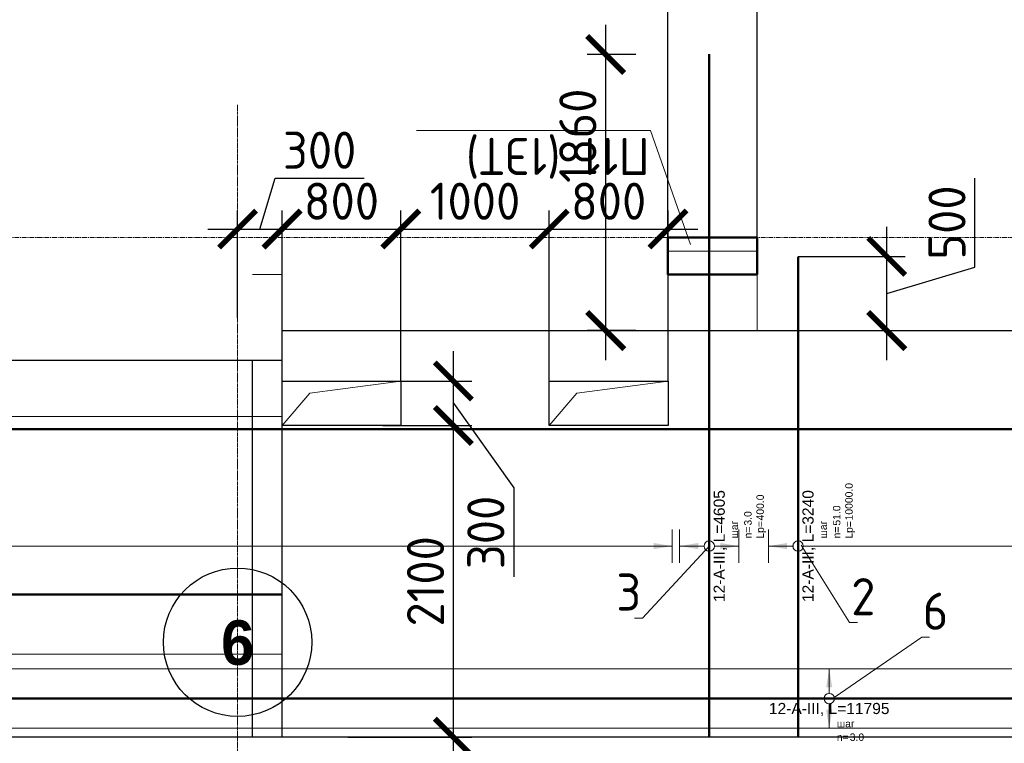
# Model space of a CAD drawing. Header units: millimetres. Extents: x 376598 to 1249954, y -318491 to -22134.
# Tile 234 of 256: x 624777 to 631411, y -31781 to -26905. Entities that reach past the tile are written whole.
import ezdxf
from ezdxf import colors
from ezdxf.entities.mleader import LeaderData, LeaderLine
from ezdxf.enums import TextEntityAlignment as Align
from ezdxf.math import Vec2, Vec3

# ---------------------------------------------------------------- set-up
doc = ezdxf.new("R2010")
doc.units = ezdxf.units.MM
doc.set_wipeout_variables(frame=1)
for name, pattern in [('______5', [1100, 800, -100, 100, -100]), ('________', [0]), ('ACAD_ISO02W100', [15, 12, -3]), ('осевая', [50.8, 31.75, -6.35, 6.35, -6.35])]:
    doc.linetypes.add(name, pattern=pattern)
for name, color, linetype, lineweight in [('Standard', 7, 'Continuous', 25), ('АрмСтер', 2, 'Continuous', 50), ('Конструкции 0.5', 5, 'Continuous', 50), ('Оси', 40, '______5', 18), ('подоснова', 151, 'Continuous', 5), ('РАЗМЕРЫ', 1, 'Continuous', 9)]:
    doc.layers.add(name, color=color, linetype=linetype, lineweight=lineweight)
doc.layers.add('АрмСтер_атрибуты', color=2, linetype='Continuous', lineweight=0, plot=False)
doc.styles.add('Century Gothic', font='GOTHIC.TTF')
doc.styles.add('GOST-2.304_Type-B', font='GOST_Common.ttf')
doc.styles.get("Standard").update_dxf_attribs({"font": 'arial.ttf'})
doc.styles.add('Аннотативный', font='arial.ttf')
doc.dimstyles.new('СПДС', dxfattribs={"dimscale": 100, "dimtxt": 2.5, "dimasz": 2.5, "dimexe": 1.25, "dimexo": 0, "dimtad": 1, "dimdec": 0, "dimtxsty": 'GOST-2.304_Type-B', "dimblk": 'ARCHTICK', "dimcen": 2.5, "dimdle": 2, "dimadec": 0, "dimazin": 2, "dimtfac": 0.75, "dimtdec": 0, "dimtmove": 1, "dimatfit": 3, "dimfxl": 1, "dimtolj": 1, "dimarcsym": 1})

# ---------------------------------------------------------------- blocks, each defined once
blk = doc.blocks.new('*U772')
at = {"layer": 'РАЗМЕРЫ'}
for p, q in [((112.5, 200), (-112.5, 200)), ((112.5, -200), (-112.5, -200))]:
    blk.add_line(p, q, dxfattribs=at)
at = {"layer": 'РАЗМЕРЫ', "ltscale": 15}
blk.add_line((0, -200), (0, 200), dxfattribs=at)
at = {"layer": 'РАЗМЕРЫ'}
for points in [[(0, 200), (20.9, 74.8), (-20.9, 74.8)], [(0, -200), (20.9, -74.8), (-20.9, -74.8)]]:
    blk.add_solid(points, dxfattribs=at)
at = {"layer": 'АрмСтер_атрибуты', "color": 215, "ltscale": 15, "style": 'Аннотативный'}
for s, p in [('шаг', (51.4, -194.2)), ('n=', (51.4, -285.1)), ('Lр=', (50.2, -367.8))]:
    blk.add_text(s, height=50, dxfattribs=at).set_placement(p)
at = {"layer": 'АрмСтер_атрибуты', "style": 'Аннотативный', "flags": 8}
blk.add_attdef('ПОЗ', (110, 29.6), '', height=75, dxfattribs=at)
at = {"layer": 'АрмСтер_атрибуты', "color": 215, "style": 'Аннотативный'}
for tag, p, flags in [('ШАГ', (190.9, -194.2), 10), ('КОЛ', (138, -285.1), 8), ('ШИРИНА', (172.9, -367.8), 8)]:
    blk.add_attdef(tag, p, '', height=50, dxfattribs=dict(at, flags=flags))
at = {"layer": 'АрмСтер_атрибуты', "flags": 9}
for tag, p in [('МАССА', (-2096, -410.5)), ('ОБОЗНАЧЕНИЕ', (-2096, -524.4))]:
    blk.add_attdef(tag, p, '', height=75, dxfattribs=at)
at = {"linetype": 'Continuous', "lineweight": 0}
blk.add_wipeout([(35, 0), (28.3, 20.6), (10.8, 33.3), (-10.8, 33.3), (-28.3, 20.6), (-35, 0), (-28.3, -20.6), (-10.8, -33.3), (10.8, -33.3), (28.3, -20.6)], dxfattribs=at)
at = {"color": 0, "linetype": 'ByBlock', "lineweight": -2, "ltscale": 100}
blk.add_line((-1290, 0), (3315, 0), dxfattribs=at)
at = {"layer": 'РАЗМЕРЫ'}
blk.add_circle((0, 0), 35, dxfattribs=at)
at = {"layer": 'АрмСтер_атрибуты', "style": 'Аннотативный', "flags": 8}
blk.add_attdef('НАИМЕНОВАНИЕ', text='', height=75, dxfattribs=at).set_placement((0, -29.3), align=Align.TOP_CENTER)
blk = doc.blocks.new('*U107')
at = {"layer": 'РАЗМЕРЫ', "ltscale": 15}
blk.add_line((0, -6800), (0, 200), dxfattribs=at)
at = {"layer": 'РАЗМЕРЫ'}
blk.add_line((112.5, -6800), (-112.5, -6800), dxfattribs=at)
blk.add_solid([(0, -6800), (20.9, -6674.8), (-20.9, -6674.8)], dxfattribs=at)
at = {"layer": 'АрмСтер_атрибуты', "style": 'Аннотативный', "flags": 8}
blk.add_attdef('ПОЗ', (110, 29.6), '', height=75, dxfattribs=at)
blk.add_attdef('НАИМЕНОВАНИЕ', text='', height=75, dxfattribs=at).set_placement((0, -29.3), align=Align.TOP_CENTER)
at = {"layer": 'АрмСтер_атрибуты', "color": 215, "style": 'Аннотативный'}
for tag, p, flags in [('ШАГ', (190.9, -194.2), 10), ('КОЛ', (138, -285.1), 8), ('ШИРИНА', (172.9, -367.8), 8)]:
    blk.add_attdef(tag, p, '', height=50, dxfattribs=dict(at, flags=flags))
at = {"layer": 'АрмСтер_атрибуты', "flags": 9}
for tag, p in [('МАССА', (-2096, -410.5)), ('ОБОЗНАЧЕНИЕ', (-2096, -524.4))]:
    blk.add_attdef(tag, p, '', height=75, dxfattribs=at)
blk = doc.blocks.new('*U108')
at = {"layer": 'РАЗМЕРЫ'}
blk.add_line((112.5, 200), (-112.5, 200), dxfattribs=at)
at = {"layer": 'РАЗМЕРЫ', "ltscale": 15}
blk.add_line((0, -9800), (0, 200), dxfattribs=at)
at = {"layer": 'РАЗМЕРЫ'}
blk.add_solid([(0, 200), (20.9, 74.8), (-20.9, 74.8)], dxfattribs=at)
at = {"layer": 'АрмСтер_атрибуты', "color": 215, "ltscale": 15, "style": 'Аннотативный'}
for s, p in [('шаг', (51.4, -194.2)), ('n=', (51.4, -285.1)), ('Lр=', (50.2, -367.8))]:
    blk.add_text(s, height=50, dxfattribs=at).set_placement(p)
at = {"layer": 'АрмСтер_атрибуты', "style": 'Аннотативный', "flags": 8}
blk.add_attdef('ПОЗ', (110, 29.6), '', height=75, dxfattribs=at)
at = {"layer": 'АрмСтер_атрибуты', "color": 215, "style": 'Аннотативный'}
for tag, p, flags in [('ШАГ', (190.9, -194.2), 10), ('КОЛ', (138, -285.1), 8), ('ШИРИНА', (172.9, -367.8), 8)]:
    blk.add_attdef(tag, p, '', height=50, dxfattribs=dict(at, flags=flags))
at = {"layer": 'АрмСтер_атрибуты', "flags": 9}
for tag, p in [('МАССА', (-2096, -410.5)), ('ОБОЗНАЧЕНИЕ', (-2096, -524.4))]:
    blk.add_attdef(tag, p, '', height=75, dxfattribs=at)
at = {"linetype": 'Continuous', "lineweight": 0}
blk.add_wipeout([(35, 0), (28.3, 20.6), (10.8, 33.3), (-10.8, 33.3), (-28.3, 20.6), (-35, 0), (-28.3, -20.6), (-10.8, -33.3), (10.8, -33.3), (28.3, -20.6)], dxfattribs=at)
at = {"color": 0, "linetype": 'ByBlock', "lineweight": -2, "ltscale": 100}
blk.add_line((-1290, 0), (1950, 0), dxfattribs=at)
at = {"layer": 'РАЗМЕРЫ'}
blk.add_circle((0, 0), 35, dxfattribs=at)
at = {"layer": 'АрмСтер_атрибуты', "style": 'Аннотативный', "flags": 8}
blk.add_attdef('НАИМЕНОВАНИЕ', text='', height=75, dxfattribs=at).set_placement((0, -29.3), align=Align.TOP_CENTER)
blk = doc.blocks.new('*U151')
at = {"color": 0, "linetype": 'ByBlock', "lineweight": -2, "ltscale": 100}
blk.add_line((-4765, 0), (42535, 0), dxfattribs=at)
at = {"layer": 'АрмСтер_атрибуты', "flags": 9}
for tag, p in [('МАССА', (5724, 4389.5)), ('ОБОЗНАЧЕНИЕ', (5724, 4275.6))]:
    blk.add_attdef(tag, p, '', height=75, dxfattribs=at)
at = {"layer": 'АрмСтер_атрибуты', "style": 'Аннотативный', "flags": 8}
blk.add_attdef('ПОЗ', (110, 29.6), '', height=75, dxfattribs=at)
blk.add_attdef('НАИМЕНОВАНИЕ', text='', height=75, dxfattribs=at).set_placement((0, -29.3), align=Align.TOP_CENTER)
at = {"layer": 'АрмСтер_атрибуты', "color": 215, "style": 'Аннотативный'}
for tag, p, flags in [('ШАГ', (190.9, -194.2), 10), ('КОЛ', (138, -285.1), 8), ('ШИРИНА', (172.9, -367.8), 8)]:
    blk.add_attdef(tag, p, '', height=50, dxfattribs=dict(at, flags=flags))
blk = doc.blocks.new('*U148')
at = {"layer": 'РАЗМЕРЫ'}
for p, q in [((112.5, 200), (-112.5, 200)), ((112.5, -200), (-112.5, -200))]:
    blk.add_line(p, q, dxfattribs=at)
at = {"layer": 'РАЗМЕРЫ', "ltscale": 15}
blk.add_line((0, -200), (0, 200), dxfattribs=at)
at = {"layer": 'РАЗМЕРЫ'}
for points in [[(0, 200), (20.9, 74.8), (-20.9, 74.8)], [(0, -200), (20.9, -74.8), (-20.9, -74.8)]]:
    blk.add_solid(points, dxfattribs=at)
at = {"layer": 'АрмСтер_атрибуты', "color": 215, "ltscale": 15, "style": 'Аннотативный'}
for s, p in [('шаг', (51.4, -194.2)), ('n=', (51.4, -285.1))]:
    blk.add_text(s, height=50, dxfattribs=at).set_placement(p)
at = {"layer": 'АрмСтер_атрибуты', "flags": 9}
for tag, p in [('МАССА', (3805.8, 4789.5)), ('ОБОЗНАЧЕНИЕ', (3805.8, 4675.6))]:
    blk.add_attdef(tag, p, '', height=75, dxfattribs=at)
at = {"layer": 'АрмСтер_атрибуты', "style": 'Аннотативный', "flags": 8}
blk.add_attdef('ПОЗ', (110, 29.6), '', height=75, dxfattribs=at)
at = {"layer": 'АрмСтер_атрибуты', "color": 215, "style": 'Аннотативный'}
for tag, p, flags in [('ШАГ', (190.9, -194.2), 10), ('КОЛ', (138, -285.1), 8), ('ШИРИНА', (172.9, -367.8), 8)]:
    blk.add_attdef(tag, p, '', height=50, dxfattribs=dict(at, flags=flags))
at = {"linetype": 'Continuous', "lineweight": 0}
blk.add_wipeout([(35, 0), (28.3, 20.6), (10.8, 33.3), (-10.8, 33.3), (-28.3, 20.6), (-35, 0), (-28.3, -20.6), (-10.8, -33.3), (10.8, -33.3), (28.3, -20.6)], dxfattribs=at)
at = {"color": 0, "linetype": 'ByBlock', "lineweight": -2, "ltscale": 100}
blk.add_line((-6683.2, 0), (5111.8, 0), dxfattribs=at)
at = {"layer": 'РАЗМЕРЫ'}
blk.add_circle((0, 0), 35, dxfattribs=at)
at = {"layer": 'АрмСтер_атрибуты', "style": 'Аннотативный', "flags": 8}
blk.add_attdef('НАИМЕНОВАНИЕ', text='', height=75, dxfattribs=at).set_placement((0, -29.3), align=Align.TOP_CENTER)
blk = doc.blocks.new('_None')
blk = doc.blocks.new('*U769')
at = {"color": 0, "linetype": 'ByBlock', "lineweight": -2, "ltscale": 100}
blk.add_line((-7419.2, 0), (6395.8, 0), dxfattribs=at)
at = {"layer": 'АрмСтер_атрибуты', "flags": 9}
for tag, p in [('МАССА', (10369.8, 5389.5)), ('ОБОЗНАЧЕНИЕ', (10369.8, 5275.6))]:
    blk.add_attdef(tag, p, '', height=75, dxfattribs=at)
at = {"layer": 'АрмСтер_атрибуты', "style": 'Аннотативный', "flags": 8}
blk.add_attdef('ПОЗ', (110, 29.6), '', height=75, dxfattribs=at)
blk.add_attdef('НАИМЕНОВАНИЕ', text='', height=75, dxfattribs=at).set_placement((0, -29.3), align=Align.TOP_CENTER)
at = {"layer": 'АрмСтер_атрибуты', "color": 215, "style": 'Аннотативный'}
for tag, p, flags in [('ШАГ', (190.9, -194.2), 10), ('КОЛ', (138, -285.1), 8), ('ШИРИНА', (172.9, -367.8), 8)]:
    blk.add_attdef(tag, p, '', height=50, dxfattribs=dict(at, flags=flags))
blk = doc.blocks.new('_ArchTick')
at = {"color": 0, "linetype": 'ByBlock', "const_width": 0.15}
blk.add_lwpolyline([(-0.5, -0.5), (0.5, 0.5)], dxfattribs=at)
blk = doc.blocks.new('*D2168')
at = {"layer": 'DEFPOINTS', "color": 0, "lineweight": 0, "transparency": 16777216}
for p in [(630021, -28499.9), (630618.3, -28499.9), (630139.2, -28999.5)]:
    blk.add_point(p, dxfattribs=at)
at = {"layer": 'РАЗМЕРЫ', "color": 0, "lineweight": -2, "transparency": 16777216}
for p, q in [((631212, -28571.5), (631212, -27971.5)), ((630618.3, -29199.5), (630618.3, -28299.9)), ((630021, -28499.9), (630743.3, -28499.9)), ((630618.3, -28749.7), (631212, -28571.5)), ((630139.2, -28999.5), (630743.3, -28999.5))]:
    blk.add_line(p, q, dxfattribs=at)
at = {"layer": 'РАЗМЕРЫ', "color": 0, "lineweight": -2, "transparency": 16777216, "xscale": 250, "yscale": 250, "zscale": 250}
for p, rotation in [((630618.3, -28499.9), 90), ((630618.3, -28999.5), 270)]:
    blk.add_blockref('_ArchTick', p, dxfattribs=dict(at, rotation=rotation))
at = {"layer": 'РАЗМЕРЫ', "color": 0, "lineweight": 0, "transparency": 16777216, "insert": (631024.5, -28271.5), "char_height": 250, "attachment_point": 5, "rotation": 90, "style": 'GOST-2.304_Type-B'}
blk.add_mtext('\\A1;500', dxfattribs=at)
blk = doc.blocks.new('*D2172')
at = {"layer": 'DEFPOINTS', "color": 0, "lineweight": 0, "transparency": 16777216}
for p in [(628724.9, -27139.4), (628928.2, -27139.4), (628928.2, -28999.5)]:
    blk.add_point(p, dxfattribs=at)
at = {"layer": 'РАЗМЕРЫ', "color": 0, "lineweight": -2, "transparency": 16777216}
for p, q in [((628724.9, -29199.5), (628724.9, -26939.4)), ((628928.2, -27139.4), (628599.9, -27139.4)), ((628928.2, -28999.5), (628599.9, -28999.5))]:
    blk.add_line(p, q, dxfattribs=at)
at = {"layer": 'РАЗМЕРЫ', "color": 0, "lineweight": -2, "transparency": 16777216, "xscale": 250, "yscale": 250, "zscale": 250}
for p, rotation in [((628724.9, -27139.4), 90), ((628724.9, -28999.5), 270)]:
    blk.add_blockref('_ArchTick', p, dxfattribs=dict(at, rotation=rotation))
at = {"layer": 'РАЗМЕРЫ', "color": 0, "lineweight": 0, "transparency": 16777216, "insert": (628537.4, -27686.9), "char_height": 250, "attachment_point": 5, "rotation": 90, "style": 'GOST-2.304_Type-B'}
blk.add_mtext('\\A1;1860', dxfattribs=at)
blk = doc.blocks.new('*D2639')
at = {"layer": 'DEFPOINTS', "color": 0, "lineweight": 0, "transparency": 16777216}
for p in [(629144.7, -26655.9), (622445, -28465.3), (629144.7, -28465.3)]:
    blk.add_point(p, dxfattribs=at)
at = {"layer": 'РАЗМЕРЫ', "color": 0, "lineweight": -2, "transparency": 16777216}
for p, q in [((622445, -28465.3), (622445, -26530.9)), ((629144.7, -28465.3), (629144.7, -26530.9)), ((622245, -26655.9), (629344.7, -26655.9))]:
    blk.add_line(p, q, dxfattribs=at)
at = {"layer": 'РАЗМЕРЫ', "color": 0, "lineweight": -2, "transparency": 16777216, "xscale": 250, "yscale": 250, "zscale": 250, "rotation": 180}
blk.add_blockref('_ArchTick', (622445, -26655.9), dxfattribs=at)
at = {"layer": 'РАЗМЕРЫ', "color": 0, "lineweight": -2, "transparency": 16777216, "xscale": 250, "yscale": 250, "zscale": 250}
blk.add_blockref('_ArchTick', (629144.7, -26655.9), dxfattribs=at)
at = {"layer": 'РАЗМЕРЫ', "color": 0, "lineweight": 0, "transparency": 16777216, "insert": (625794.8, -26468.4), "char_height": 250, "attachment_point": 5, "style": 'GOST-2.304_Type-B'}
blk.add_mtext('\\A1;6700', dxfattribs=at)
blk = doc.blocks.new('*D2640')
at = {"layer": 'DEFPOINTS', "color": 0, "lineweight": 0, "transparency": 16777216}
for p in [(629744.7, -26655.9), (629144.7, -28465.3), (629744.7, -28465.3)]:
    blk.add_point(p, dxfattribs=at)
at = {"layer": 'РАЗМЕРЫ', "color": 0, "lineweight": -2, "transparency": 16777216}
for p, q in [((629444.7, -26655.9), (629547.8, -26312.1)), ((629547.8, -26312.1), (630147.8, -26312.1)), ((629144.7, -28465.3), (629144.7, -26530.9)), ((629744.7, -28465.3), (629744.7, -26530.9)), ((628944.7, -26655.9), (629944.7, -26655.9))]:
    blk.add_line(p, q, dxfattribs=at)
at = {"layer": 'РАЗМЕРЫ', "color": 0, "lineweight": -2, "transparency": 16777216, "xscale": 250, "yscale": 250, "zscale": 250, "rotation": 180}
blk.add_blockref('_ArchTick', (629144.7, -26655.9), dxfattribs=at)
at = {"layer": 'РАЗМЕРЫ', "color": 0, "lineweight": -2, "transparency": 16777216, "xscale": 250, "yscale": 250, "zscale": 250}
blk.add_blockref('_ArchTick', (629744.7, -26655.9), dxfattribs=at)
at = {"layer": 'РАЗМЕРЫ', "color": 0, "lineweight": 0, "transparency": 16777216, "insert": (629847.8, -26124.6), "char_height": 250, "attachment_point": 5, "style": 'GOST-2.304_Type-B'}
blk.add_mtext('\\A1;600', dxfattribs=at)
blk = doc.blocks.new('*D2641')
at = {"layer": 'DEFPOINTS', "color": 0, "lineweight": 0, "transparency": 16777216}
for p in [(639994.6, -26655.9), (639994.6, -28445.3), (629744.7, -28465.3)]:
    blk.add_point(p, dxfattribs=at)
at = {"layer": 'РАЗМЕРЫ', "color": 0, "lineweight": -2, "transparency": 16777216}
for p, q in [((629744.7, -28465.3), (629744.7, -26530.9)), ((639994.6, -28445.3), (639994.6, -26530.9)), ((629544.7, -26655.9), (640194.6, -26655.9))]:
    blk.add_line(p, q, dxfattribs=at)
at = {"layer": 'РАЗМЕРЫ', "color": 0, "lineweight": -2, "transparency": 16777216, "xscale": 250, "yscale": 250, "zscale": 250, "rotation": 180}
blk.add_blockref('_ArchTick', (629744.7, -26655.9), dxfattribs=at)
at = {"layer": 'РАЗМЕРЫ', "color": 0, "lineweight": -2, "transparency": 16777216, "xscale": 250, "yscale": 250, "zscale": 250}
blk.add_blockref('_ArchTick', (639994.6, -26655.9), dxfattribs=at)
at = {"layer": 'РАЗМЕРЫ', "color": 0, "lineweight": 0, "transparency": 16777216, "insert": (634869.6, -26468.4), "char_height": 250, "attachment_point": 5, "style": 'GOST-2.304_Type-B'}
blk.add_mtext('\\A1;10250', dxfattribs=at)
blk = doc.blocks.new('*D2658')
at = {"layer": 'DEFPOINTS', "color": 0, "lineweight": 0, "transparency": 16777216}
for p in [(626544.8, -28315.5), (626244.8, -28913.5), (626544.8, -29339.5)]:
    blk.add_point(p, dxfattribs=at)
at = {"layer": 'РАЗМЕРЫ', "color": 0, "lineweight": -2, "transparency": 16777216}
for p, q in [((626394.8, -28315.5), (626497.9, -27971.8)), ((626497.9, -27971.8), (627097.9, -27971.8)), ((626244.8, -28913.5), (626244.8, -28190.5)), ((626544.8, -29339.5), (626544.8, -28190.5)), ((626044.8, -28315.5), (626744.8, -28315.5))]:
    blk.add_line(p, q, dxfattribs=at)
at = {"layer": 'РАЗМЕРЫ', "color": 0, "lineweight": -2, "transparency": 16777216, "xscale": 250, "yscale": 250, "zscale": 250, "rotation": 180}
blk.add_blockref('_ArchTick', (626244.8, -28315.5), dxfattribs=at)
at = {"layer": 'РАЗМЕРЫ', "color": 0, "lineweight": -2, "transparency": 16777216, "xscale": 250, "yscale": 250, "zscale": 250}
blk.add_blockref('_ArchTick', (626544.8, -28315.5), dxfattribs=at)
at = {"layer": 'РАЗМЕРЫ', "color": 0, "lineweight": 0, "transparency": 16777216, "insert": (626797.9, -27784.3), "char_height": 250, "attachment_point": 5, "style": 'GOST-2.304_Type-B'}
blk.add_mtext('\\A1;300', dxfattribs=at)
blk = doc.blocks.new('*D2659')
at = {"layer": 'DEFPOINTS', "color": 0, "lineweight": 0, "transparency": 16777216}
for p in [(627344.8, -28315.5), (626544.8, -29339.5), (627344.8, -29339.5)]:
    blk.add_point(p, dxfattribs=at)
at = {"layer": 'РАЗМЕРЫ', "color": 0, "lineweight": -2, "transparency": 16777216}
for p, q in [((626544.8, -29339.5), (626544.8, -28190.5)), ((627344.8, -29339.5), (627344.8, -28190.5)), ((626344.8, -28315.5), (627544.8, -28315.5))]:
    blk.add_line(p, q, dxfattribs=at)
at = {"layer": 'РАЗМЕРЫ', "color": 0, "lineweight": -2, "transparency": 16777216, "xscale": 250, "yscale": 250, "zscale": 250, "rotation": 180}
blk.add_blockref('_ArchTick', (626544.8, -28315.5), dxfattribs=at)
at = {"layer": 'РАЗМЕРЫ', "color": 0, "lineweight": -2, "transparency": 16777216, "xscale": 250, "yscale": 250, "zscale": 250}
blk.add_blockref('_ArchTick', (627344.8, -28315.5), dxfattribs=at)
at = {"layer": 'РАЗМЕРЫ', "color": 0, "lineweight": 0, "transparency": 16777216, "insert": (626944.8, -28128), "char_height": 250, "attachment_point": 5, "style": 'GOST-2.304_Type-B'}
blk.add_mtext('\\A1;800', dxfattribs=at)
blk = doc.blocks.new('*D2660')
at = {"layer": 'DEFPOINTS', "color": 0, "lineweight": 0, "transparency": 16777216}
for p in [(628344.8, -28315.5), (627344.8, -29339.5), (628344.8, -29339.5)]:
    blk.add_point(p, dxfattribs=at)
at = {"layer": 'РАЗМЕРЫ', "color": 0, "lineweight": -2, "transparency": 16777216}
for p, q in [((627344.8, -29339.5), (627344.8, -28190.5)), ((628344.8, -29339.5), (628344.8, -28190.5)), ((627144.8, -28315.5), (628544.8, -28315.5))]:
    blk.add_line(p, q, dxfattribs=at)
at = {"layer": 'РАЗМЕРЫ', "color": 0, "lineweight": -2, "transparency": 16777216, "xscale": 250, "yscale": 250, "zscale": 250, "rotation": 180}
blk.add_blockref('_ArchTick', (627344.8, -28315.5), dxfattribs=at)
at = {"layer": 'РАЗМЕРЫ', "color": 0, "lineweight": -2, "transparency": 16777216, "xscale": 250, "yscale": 250, "zscale": 250}
blk.add_blockref('_ArchTick', (628344.8, -28315.5), dxfattribs=at)
at = {"layer": 'РАЗМЕРЫ', "color": 0, "lineweight": 0, "transparency": 16777216, "insert": (627844.8, -28128), "char_height": 250, "attachment_point": 5, "style": 'GOST-2.304_Type-B'}
blk.add_mtext('\\A1;1000', dxfattribs=at)
blk = doc.blocks.new('*D2661')
at = {"layer": 'DEFPOINTS', "color": 0, "lineweight": 0, "transparency": 16777216}
for p in [(629144.8, -28315.5), (628344.8, -29339.5), (629144.8, -29339.5)]:
    blk.add_point(p, dxfattribs=at)
at = {"layer": 'РАЗМЕРЫ', "color": 0, "lineweight": -2, "transparency": 16777216}
for p, q in [((628344.8, -29339.5), (628344.8, -28190.5)), ((629144.8, -29339.5), (629144.8, -28190.5)), ((628144.8, -28315.5), (629344.8, -28315.5))]:
    blk.add_line(p, q, dxfattribs=at)
at = {"layer": 'РАЗМЕРЫ', "color": 0, "lineweight": -2, "transparency": 16777216, "xscale": 250, "yscale": 250, "zscale": 250, "rotation": 180}
blk.add_blockref('_ArchTick', (628344.8, -28315.5), dxfattribs=at)
at = {"layer": 'РАЗМЕРЫ', "color": 0, "lineweight": -2, "transparency": 16777216, "xscale": 250, "yscale": 250, "zscale": 250}
blk.add_blockref('_ArchTick', (629144.8, -28315.5), dxfattribs=at)
at = {"layer": 'РАЗМЕРЫ', "color": 0, "lineweight": 0, "transparency": 16777216, "insert": (628744.8, -28128), "char_height": 250, "attachment_point": 5, "style": 'GOST-2.304_Type-B'}
blk.add_mtext('\\A1;800', dxfattribs=at)
blk = doc.blocks.new('*D2662')
at = {"layer": 'DEFPOINTS', "color": 0, "lineweight": 0, "transparency": 16777216}
for p in [(627224.4, -29639.5), (627698.7, -29639.5), (626986.9, -31739.5)]:
    blk.add_point(p, dxfattribs=at)
at = {"layer": 'РАЗМЕРЫ', "color": 0, "lineweight": -2, "transparency": 16777216}
for p, q in [((627698.7, -31939.5), (627698.7, -29439.5)), ((627224.4, -29639.5), (627823.7, -29639.5)), ((626986.9, -31739.5), (627823.7, -31739.5))]:
    blk.add_line(p, q, dxfattribs=at)
at = {"layer": 'РАЗМЕРЫ', "color": 0, "lineweight": -2, "transparency": 16777216, "xscale": 250, "yscale": 250, "zscale": 250}
for p, rotation in [((627698.7, -29639.5), 90), ((627698.7, -31739.5), 270)]:
    blk.add_blockref('_ArchTick', p, dxfattribs=dict(at, rotation=rotation))
at = {"layer": 'РАЗМЕРЫ', "color": 0, "lineweight": 0, "transparency": 16777216, "insert": (627511.2, -30689.5), "char_height": 250, "attachment_point": 5, "rotation": 90, "style": 'GOST-2.304_Type-B'}
blk.add_mtext('\\A1;2100', dxfattribs=at)
blk = doc.blocks.new('*D2355')
at = {"layer": 'DEFPOINTS', "color": 0, "lineweight": 0, "transparency": 16777216}
for p in [(627344.8, -29339.5), (627698.7, -29339.5), (627524, -29639.5)]:
    blk.add_point(p, dxfattribs=at)
at = {"layer": 'РАЗМЕРЫ', "color": 0, "lineweight": -2, "transparency": 16777216}
for p, q in [((627698.7, -29839.5), (627698.7, -29139.5)), ((627344.8, -29339.5), (627823.7, -29339.5)), ((627698.7, -29489.5), (628105, -30059.7)), ((627524, -29639.5), (627823.7, -29639.5)), ((628105, -30059.7), (628105, -30659.7))]:
    blk.add_line(p, q, dxfattribs=at)
at = {"layer": 'РАЗМЕРЫ', "color": 0, "lineweight": -2, "transparency": 16777216, "xscale": 250, "yscale": 250, "zscale": 250}
for p, rotation in [((627698.7, -29339.5), 90), ((627698.7, -29639.5), 270)]:
    blk.add_blockref('_ArchTick', p, dxfattribs=dict(at, rotation=rotation))
at = {"layer": 'РАЗМЕРЫ', "color": 0, "lineweight": 0, "transparency": 16777216, "insert": (627917.5, -30359.7), "char_height": 250, "attachment_point": 5, "rotation": 90, "style": 'GOST-2.304_Type-B'}
blk.add_mtext('\\A1;300', dxfattribs=at)
blk = doc.blocks.new('NSY101')
at = {"color": 0, "linetype": 'ByBlock', "lineweight": -2}
blk.add_circle((0, 0), 50, dxfattribs=at)
blk = doc.blocks.new('попрап')
at = {"layer": 'Конструкции 0.5', "color": 252, "lineweight": 20, "true_color": 0x939598}
blk.add_line((450842.7, 67159.9, -4157.4), (450642.7, 67159.9, -4157.4), dxfattribs=at)
at = {"layer": 'Конструкции 0.5', "elevation": -4157.4}
blk.add_lwpolyline([(447442.7, 67159.9), (448042.7, 67159.9), (448042.7, 66909.9), (447442.7, 66909.9)], close=True, dxfattribs=at)
at = {"layer": 'Оси', "color": 16, "linetype": 'осевая', "lineweight": 0, "transparency": 33554687}
blk.add_line((417464.3, 66909.9, -4157.4), (473760.9, 66909.9, -4157.4), dxfattribs=at)
at = {"layer": 'Оси', "color": 16, "linetype": 'Continuous', "lineweight": 25, "transparency": 33554687, "xscale": 9.999999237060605, "yscale": 9.999999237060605, "zscale": 9.999999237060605}
blk.add_blockref('NSY101', (450942.4, 69637.3, -4157.4), dxfattribs=at)
at = {"layer": 'Оси', "color": 16, "linetype": 'Continuous', "lineweight": 25, "transparency": 33554687, "insert": (450942.4, 69637.3, -4157.4), "char_height": 300, "width": 385, "attachment_point": 5, "style": 'Century Gothic'}
blk.add_mtext('\\A1;{\\fCentury Gothic|i0|b1;\\H300.000000;\\W1.000000;\\C16;9}\\P', dxfattribs=at)
at = {"layer": 'подоснова', "color": 5, "ltscale": 0.3}
ml = blk.add_multileader_mtext('Standard', dxfattribs=at)
ml.set_content('П11 (1ЭТ)', color=5, style='GOST-2.304_Type-B')
ml.set_leader_properties(color=256, linetype='ByLayer', lineweight=15)
ml.set_arrow_properties(name='NONE')
ml.build(insert=Vec2(0, 0))
ml.multileader.update_dxf_attribs({"text_left_attachment_type": 6, "text_right_attachment_type": 6, "dogleg_length": 0.1, "arrow_head_size": 18})
ctx = ml.context
ctx.base_point, ctx.char_height, ctx.arrow_head_size, ctx.landing_gap_size, ctx.plane_origin = Vec3(448159.6, 66188, -1417.4), 250, 18, 20, Vec3(440554.1, 68615.6, -1417.4)
ctx.left_attachment, ctx.right_attachment, ctx.text_align_type = 6, 6, 1
notes = []
notes.append((ctx, [(0, (1, 1, 0), (448159.5, 66188, -1417.4), (1, 0), 0.1, [(0, [(447891.8, 66957.6, -1417.4)], 0, [])])]))
ctx.mtext.insert, ctx.mtext.alignment, ctx.mtext.flow_direction = Vec3(448784.9, 66488, -1417.4), 2, 5
for ctx, leaders in notes:
    for number, flags, end, landing, length, lines in leaders:
        leader = LeaderData()
        leader.index, (leader.has_last_leader_line, leader.has_dogleg_vector, leader.attachment_direction) = number, flags
        leader.last_leader_point, leader.dogleg_vector, leader.dogleg_length = Vec3(end), Vec3(landing), length
        for number, points, colour, breaks in lines:
            line = LeaderLine()
            line.index, line.vertices, line.color, line.breaks = number, Vec3.list(points), colors.encode_raw_color(colour), breaks
            leader.lines.append(line)
        ctx.leaders.append(leader)

msp = doc.modelspace()

# ---------------------------------------------------------------- linework, layer by layer
at = {"color": 7, "linetype": '________', "lineweight": 25, "transparency": 33554687}
for p, q in [((626544.8, -31739.5), (626544.8, -28999.5)), ((626344.8, -31739.5), (626344.8, -29199.5))]:
    msp.add_line(p, q, dxfattribs=at)
at = {"color": 8, "lineweight": 0, "true_color": 0x787a7d}
msp.add_lwpolyline([(629744.7, -28999.5), (629144.7, -28999.5), (629144.7, -28465.3), (629744.7, -28465.3)], close=True, dxfattribs=at)
at = {"layer": 'Standard', "color": 7, "linetype": 'Continuous', "lineweight": 25, "transparency": 33554687}
for p, q in [((626544.8, -28999.5), (636794.6, -28999.5)), ((653669.7, -31739.5), (605994.8, -31739.5))]:
    msp.add_line(p, q, dxfattribs=at)
at = {"layer": 'Оси', "color": 16, "linetype": 'осевая', "lineweight": 0, "ltscale": 0.5, "transparency": 33554687}
msp.add_line((626244.8, -27477.9), (626244.8, -34061.4), dxfattribs=at)

# ---------------------------------------------------------------- next in the draw order: block references
at = {"layer": 'АрмСтер', "ltscale": 15}
ref = msp.add_blockref('*U772', (629422.8, -30451.9), dxfattribs=dict(at, rotation=90))
ref.add_attrib('НАИМЕНОВАНИЕ', '12-A-III, L=4605', dxfattribs={"layer": 'АрмСтер_атрибуты', "height": 75, "rotation": 90, "style": 'Аннотативный', "flags": 8}).set_placement((629452.2, -30451.9), align=Align.TOP_CENTER)
ref.add_attrib('КОЛ', '3.0', (629708, -30313.8), dxfattribs={"layer": 'АрмСтер_атрибуты', "color": 215, "height": 50, "rotation": 90, "style": 'Аннотативный', "flags": 8})
ref.add_attrib('ШИРИНА', '400.0', (629790.6, -30279), dxfattribs={"layer": 'АрмСтер_атрибуты', "color": 215, "height": 50, "rotation": 90, "style": 'Аннотативный', "flags": 8})
at = {"layer": 'АрмСтер', "ltscale": 15, "rotation": 90}
msp.add_blockref('*U107', (622373.1, -30451.9), dxfattribs=at)

# ---------------------------------------------------------------- next in the draw order: block references
at = {"layer": 'АрмСтер', "ltscale": 15}
ref = msp.add_blockref('*U108', (630021, -30451.9), dxfattribs=dict(at, rotation=90))
ref.add_attrib('НАИМЕНОВАНИЕ', '12-A-III, L=3240', dxfattribs={"layer": 'АрмСтер_атрибуты', "height": 75, "rotation": 90, "style": 'Аннотативный', "flags": 8}).set_placement((630050.4, -30451.9), align=Align.TOP_CENTER)
ref.add_attrib('КОЛ', '51.0', (630306.2, -30313.8), dxfattribs={"layer": 'АрмСтер_атрибуты', "color": 215, "height": 50, "rotation": 90, "style": 'Аннотативный', "flags": 8})
ref.add_attrib('ШИРИНА', '10000.0', (630388.8, -30279), dxfattribs={"layer": 'АрмСтер_атрибуты', "color": 215, "height": 50, "rotation": 90, "style": 'Аннотативный', "flags": 8})

# ---------------------------------------------------------------- next in the draw order: dimensions: what is measured, and where the dimension line sits
at = {"layer": 'РАЗМЕРЫ', "color": 4, "lineweight": 0}
for base, p1, p2, picture, middle in [((629744.7, -26655.9), (629144.7, -28465.3), (629744.7, -28465.3), '*D2640', (629610.3, -26124.6)), ((629144.7, -26655.9), (622445, -28465.3), (629144.7, -28465.3), '*D2639', (625794.8, -26468.4)), ((639994.6, -26655.9), (629744.7, -28465.3), (639994.6, -28445.3), '*D2641', (634869.6, -26468.4))]:
    dim = msp.add_linear_dim(base=base, p1=p1, p2=p2, dimstyle='СПДС', dxfattribs=at)
    dim.commit()
    dim.dimension.update_dxf_attribs({"geometry": picture, "text_midpoint": middle})

# ---------------------------------------------------------------- next in the draw order: block references
at = {"layer": 'АрмСтер', "ltscale": 15}
msp.add_blockref('*U151', (611060.3, -29664, -720), dxfattribs=at)

# ---------------------------------------------------------------- next in the draw order: linework, layer by layer
at = {"layer": 'Standard', "color": 7, "linetype": 'Continuous', "lineweight": 25, "transparency": 33554687}
msp.add_lwpolyline([(624054.1, -28999.5), (624054.1, -29199.5), (626544.8, -29199.5), (626544.8, -28999.5)], dxfattribs=at)
at = {"layer": 'РАЗМЕРЫ', "color": 4, "lineweight": 30}
msp.add_lwpolyline([(628344.8, -29339.5), (629144.8, -29339.5), (629144.8, -29639.5), (628344.8, -29639.5)], close=True, dxfattribs=at)
at = {"layer": 'РАЗМЕРЫ', "color": 4, "lineweight": 0}
msp.add_lwpolyline([(628344.8, -29639.5), (628531, -29421.9), (629144.8, -29339.5)], dxfattribs=at)

# ---------------------------------------------------------------- next in the draw order: block references
at = {"layer": 'АрмСтер', "ltscale": 15}
msp.add_blockref('*U769', (620151.4, -30779.1, -720), dxfattribs=at)
ref = msp.add_blockref('*U148', (630230.9, -31479.5), dxfattribs=at)
ref.add_attrib('НАИМЕНОВАНИЕ', '12-A-III, L=11795', dxfattribs={"layer": 'АрмСтер_атрибуты', "height": 75, "style": 'Аннотативный', "flags": 8}).set_placement((630230.9, -31508.8), align=Align.TOP_CENTER)
ref.add_attrib('КОЛ', '3.0', (630369, -31764.6), dxfattribs={"layer": 'АрмСтер_атрибуты', "color": 215, "height": 50, "style": 'Аннотативный', "flags": 8})

# ---------------------------------------------------------------- next in the draw order: dimensions: what is measured, and where the dimension line sits
at = {"layer": 'РАЗМЕРЫ', "color": 1, "lineweight": 0}
dim = msp.add_linear_dim(base=(628724.9, -27139.4, 360), p1=(628928.2, -28999.5, 360), p2=(628928.2, -27139.4, 360), angle=90, dimstyle='СПДС', dxfattribs=at)
dim.commit()
dim.dimension.update_dxf_attribs({"geometry": '*D2172', "text_midpoint": (628724.9, -27686.9, 360), "dimtype": 160})
at = {"layer": 'РАЗМЕРЫ', "color": 4, "lineweight": 0}
for base, p1, p2, picture, middle in [((626544.8, -28315.5), (626244.8, -28913.5), (626544.8, -29339.5), '*D2658', (626560.4, -27784.3)), ((627344.8, -28315.5), (626544.8, -29339.5), (627344.8, -29339.5), '*D2659', (626944.8, -28128)), ((628344.8, -28315.5), (627344.8, -29339.5), (628344.8, -29339.5), '*D2660', (627844.8, -28128)), ((629144.8, -28315.5), (628344.8, -29339.5), (629144.8, -29339.5), '*D2661', (628744.8, -28128))]:
    dim = msp.add_linear_dim(base=base, p1=p1, p2=p2, dimstyle='СПДС', dxfattribs=at)
    dim.commit()
    dim.dimension.update_dxf_attribs({"geometry": picture, "text_midpoint": middle})
at = {"layer": 'РАЗМЕРЫ', "color": 1, "lineweight": 0}
dim = msp.add_linear_dim(base=(630618.3, -28499.9), p1=(630139.2, -28999.5), p2=(630021, -28499.9), angle=90, dimstyle='СПДС', dxfattribs=at)
dim.commit()
dim.dimension.update_dxf_attribs({"geometry": '*D2168', "text_midpoint": (631024.5, -28509)})
at = {"layer": 'РАЗМЕРЫ', "color": 4, "lineweight": 0}
dim = msp.add_linear_dim(base=(627698.7, -29339.5), p1=(627524, -29639.5), p2=(627344.8, -29339.5), angle=90, dimstyle='СПДС', dxfattribs=at)
dim.commit()
dim.dimension.update_dxf_attribs({"geometry": '*D2355', "text_midpoint": (628105, -30122.2), "dimtype": 160})

# ---------------------------------------------------------------- next in the draw order: leaders
at = {"layer": 'подоснова'}
ml = msp.add_multileader_mtext('Standard', dxfattribs=at)
ml.set_content('2', color=256, style='GOST-2.304_Type-B')
ml.set_leader_properties(color=256, linetype='ByLayer', lineweight=15)
ml.set_arrow_properties(name='NONE')
ml.build(insert=Vec2(0, 0))
ml.multileader.update_dxf_attribs({"text_left_attachment_type": 6, "text_right_attachment_type": 6, "dogleg_length": 10, "arrow_head_size": 18})
ctx = ml.context
ctx.base_point, ctx.char_height, ctx.arrow_head_size, ctx.landing_gap_size, ctx.plane_origin = Vec3(630378.1, -30967.7), 250, 18, 20, Vec3(630960.8, -29486.3)
ctx.left_attachment, ctx.right_attachment, ctx.text_align_type = 6, 6, 1
notes = []
notes.append((ctx, [(0, (1, 1, 0), (630368.1, -30967.7), (1, 0), 10, [(0, [(630041.6, -30445.2)], 0, [])])]))
ctx.mtext.insert, ctx.mtext.width, ctx.mtext.alignment, ctx.mtext.flow_direction = Vec3(630460.6, -30667.7), 22.898, 2, 5
ml = msp.add_multileader_mtext('Standard', dxfattribs=at)
ml.set_content('3', color=256, style='GOST-2.304_Type-B')
ml.set_leader_properties(color=256, linetype='ByLayer', lineweight=15)
ml.set_arrow_properties(name='NONE')
ml.build(insert=Vec2(0, 0))
ml.multileader.update_dxf_attribs({"text_left_attachment_type": 6, "text_right_attachment_type": 6, "dogleg_length": 10, "arrow_head_size": 18})
ctx = ml.context
ctx.base_point, ctx.char_height, ctx.arrow_head_size, ctx.landing_gap_size, ctx.plane_origin = Vec3(628797.8, -30936.9), 250, 18, 20, Vec3(629049.4, -29396.8)
ctx.left_attachment, ctx.right_attachment, ctx.text_align_type = 6, 6, 1
notes.append((ctx, [(1, (1, 1, 0), (628972.8, -30936.9), (-1, 0), 10, [(0, [(629423.2, -30451.7)], 0, [])])]))
ctx.mtext.insert, ctx.mtext.width, ctx.mtext.alignment, ctx.mtext.flow_direction = Vec3(628880.3, -30636.9), 22.898, 2, 5
for ctx, leaders in notes:
    for number, flags, end, landing, length, lines in leaders:
        leader = LeaderData()
        leader.index, (leader.has_last_leader_line, leader.has_dogleg_vector, leader.attachment_direction) = number, flags
        leader.last_leader_point, leader.dogleg_vector, leader.dogleg_length = Vec3(end), Vec3(landing), length
        for number, points, colour, breaks in lines:
            line = LeaderLine()
            line.index, line.vertices, line.color, line.breaks = number, Vec3.list(points), colors.encode_raw_color(colour), breaks
            leader.lines.append(line)
        ctx.leaders.append(leader)

# ---------------------------------------------------------------- next in the draw order: linework, layer by layer
at = {"layer": 'РАЗМЕРЫ', "color": 4, "lineweight": 30}
msp.add_lwpolyline([(626544.8, -29339.5), (627344.8, -29339.5), (627344.8, -29639.5), (626544.8, -29639.5)], close=True, dxfattribs=at)
at = {"layer": 'РАЗМЕРЫ', "color": 4, "lineweight": 0}
msp.add_lwpolyline([(626544.8, -29639.5), (626731, -29421.9), (627344.8, -29339.5)], dxfattribs=at)
at = {"layer": 'РАЗМЕРЫ', "color": 4, "linetype": 'ACAD_ISO02W100', "ltscale": 0.5, "elevation": -720}
msp.add_lwpolyline([(612744.8, -29579.1), (626544.8, -29579.1), (626544.8, -31179.1), (612744.8, -31179.1)], close=True, dxfattribs=at)
at = {"layer": 'РАЗМЕРЫ', "color": 4}
msp.add_lwpolyline([(623515, -31279.5), (635344.7, -31279.5), (635342.7, -31679.5), (623515, -31679.5)], close=True, dxfattribs=at)

# ---------------------------------------------------------------- next in the draw order: block references
at = {"color": 1, "lineweight": 0, "rotation": 180}
msp.add_blockref('попрап', (1077187.4, 38537.6, 4157.4), dxfattribs=at)

# ---------------------------------------------------------------- next in the draw order: dimensions: what is measured, and where the dimension line sits
at = {"layer": 'РАЗМЕРЫ', "color": 4, "lineweight": 0}
dim = msp.add_linear_dim(base=(627698.7, -29639.5), p1=(626986.9, -31739.5), p2=(627224.4, -29639.5), angle=90, dimstyle='СПДС', dxfattribs=at)
dim.commit()
dim.dimension.update_dxf_attribs({"geometry": '*D2662', "text_midpoint": (627511.2, -30689.5)})

# ---------------------------------------------------------------- next in the draw order: leaders
at = {"layer": 'подоснова'}
ml = msp.add_multileader_mtext('Standard', dxfattribs=at)
ml.set_content('6', color=256, style='GOST-2.304_Type-B')
ml.set_leader_properties(color=256, linetype='ByLayer', lineweight=15)
ml.set_arrow_properties(name='NONE')
ml.build(insert=Vec2(0, 0))
ml.multileader.update_dxf_attribs({"text_left_attachment_type": 6, "text_right_attachment_type": 6, "dogleg_length": 10, "arrow_head_size": 18})
ctx = ml.context
ctx.base_point, ctx.char_height, ctx.arrow_head_size, ctx.landing_gap_size, ctx.plane_origin = Vec3(630864.1, -31065.9, 720), 250, 18, 20, Vec3(624360.3, -29612.7, 720)
ctx.left_attachment, ctx.right_attachment, ctx.text_align_type = 6, 6, 1
notes = []
notes.append((ctx, [(0, (1, 1, 0), (630854.1, -31065.9, 720), (1, 0), 10, [(0, [(630270, -31466.8, 720)], 0, [])])]))
ctx.mtext.insert, ctx.mtext.width, ctx.mtext.alignment, ctx.mtext.flow_direction = Vec3(630946.6, -30765.9, 720), 22.898, 2, 5
for ctx, leaders in notes:
    for number, flags, end, landing, length, lines in leaders:
        leader = LeaderData()
        leader.index, (leader.has_last_leader_line, leader.has_dogleg_vector, leader.attachment_direction) = number, flags
        leader.last_leader_point, leader.dogleg_vector, leader.dogleg_length = Vec3(end), Vec3(landing), length
        for number, points, colour, breaks in lines:
            line = LeaderLine()
            line.index, line.vertices, line.color, line.breaks = number, Vec3.list(points), colors.encode_raw_color(colour), breaks
            leader.lines.append(line)
        ctx.leaders.append(leader)

doc.saveas('drawing.dxf')
